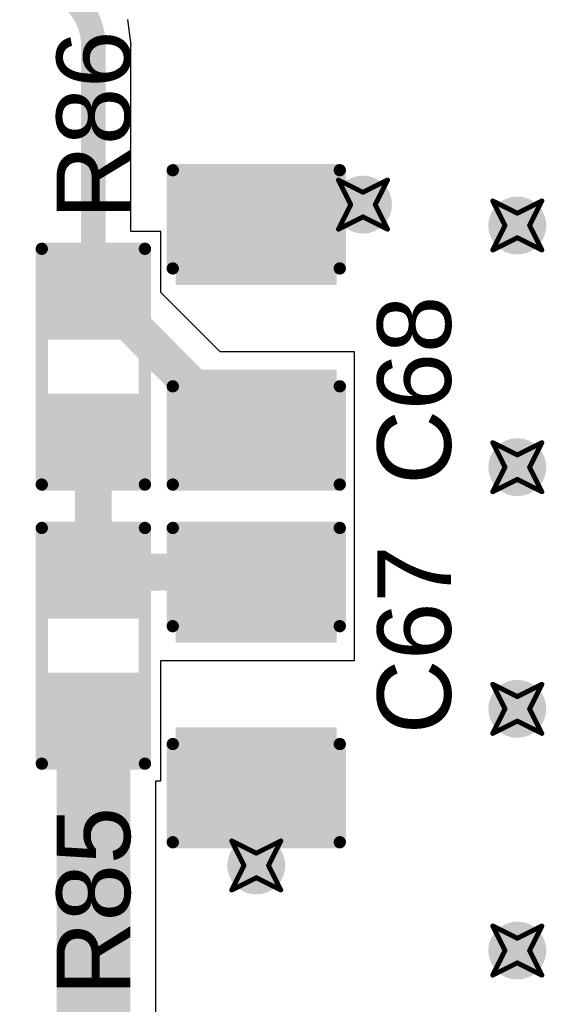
# Model space of a CAD drawing. Header units: inches. Extents: x -0.03 to 9.71, y 0 to 4.44.
# Tile 97 of 118: x 3.77 to 3.98, y 1.12 to 1.52. Entities that reach past the tile are written whole.
import ezdxf

# ---------------------------------------------------------------- set-up
doc = ezdxf.new("R2010")
doc.units = ezdxf.units.IN
doc.header["$MEASUREMENT"] = 0
for name, color, linetype in [('Bottom Layer', 5, 'Continuous'), ('Drill Drawing', 1, 'Continuous'), ('Layer 1', 16, 'Continuous'), ('Layer 2', 76, 'Continuous'), ('Top Layer', 1, 'Continuous'), ('Top Overlay', 2, 'Continuous'), ('Top Paste', 8, 'Continuous'), ('Top Solder', 216, 'Continuous'), ('Via Holes', 16, 'Continuous')]:
    doc.layers.add(name, color=color, linetype=linetype)
doc.styles.add('Arial', font='txt', dxfattribs={"height": 0.2})

# ---------------------------------------------------------------- blocks, each defined once
blk = doc.blocks.new('R___0603_17')
at = {"layer": 'Top Layer'}
for points in [[(-0.015, 0.0175), (-0.015, -0.0175), (-0.045, -0.0175), (-0.045, 0.0175)], [(0.045, 0.0175), (0.045, -0.0175), (0.015, -0.0175), (0.015, 0.0175)]]:
    blk.add_hatch(color=1, dxfattribs=at).paths.add_polyline_path(points)
at = {"layer": 'Top Paste'}
for points in [[(-0.015, 0.0175), (-0.015, -0.0175), (-0.045, -0.0175), (-0.045, 0.0175)], [(0.045, 0.0175), (0.045, -0.0175), (0.015, -0.0175), (0.015, 0.0175)]]:
    blk.add_hatch(color=8, dxfattribs=at).paths.add_polyline_path(points)
at = {"layer": 'Top Solder'}
for points in [[(-0.011, 0.0215), (-0.011, -0.0215), (-0.049, -0.0215), (-0.049, 0.0215)], [(0.049, 0.0215), (0.049, -0.0215), (0.011, -0.0215), (0.011, 0.0215)]]:
    blk.add_hatch(color=216, dxfattribs=at).paths.add_polyline_path(points)
at = {"layer": 'Top Overlay', "const_width": 0.005}
for points in [[(-0.048, 0.021), (0.048, 0.021)], [(-0.048, 0.021), (-0.048, -0.021)], [(0.048, 0.021), (0.048, -0.021)], [(-0.048, -0.021), (0.048, -0.021)]]:
    blk.add_lwpolyline(points, dxfattribs=at)
at = {"layer": 'Top Overlay', "const_width": 0.0025}
for points in [[(-0.04925, 0.021, 1), (-0.04675, 0.021, 1)], [(-0.04925, 0.021, 1), (-0.04675, 0.021, 1)], [(0.04675, 0.021, 1), (0.04925, 0.021, 1)], [(0.04675, 0.021, 1), (0.04925, 0.021, 1)], [(-0.04925, -0.021, 1), (-0.04675, -0.021, 1)], [(-0.04925, -0.021, 1), (-0.04675, -0.021, 1)], [(0.04675, -0.021, 1), (0.04925, -0.021, 1)], [(0.04675, -0.021, 1), (0.04925, -0.021, 1)]]:
    blk.add_lwpolyline(points, format="xyb", close=True, dxfattribs=at)
blk = doc.blocks.new('R___0603_18')
at = {"layer": 'Top Layer'}
for points in [[(-0.015, 0.0175), (-0.015, -0.0175), (-0.045, -0.0175), (-0.045, 0.0175)], [(0.045, 0.0175), (0.045, -0.0175), (0.015, -0.0175), (0.015, 0.0175)]]:
    blk.add_hatch(color=1, dxfattribs=at).paths.add_polyline_path(points)
at = {"layer": 'Top Paste'}
for points in [[(-0.015, 0.0175), (-0.015, -0.0175), (-0.045, -0.0175), (-0.045, 0.0175)], [(0.045, 0.0175), (0.045, -0.0175), (0.015, -0.0175), (0.015, 0.0175)]]:
    blk.add_hatch(color=8, dxfattribs=at).paths.add_polyline_path(points)
at = {"layer": 'Top Solder'}
for points in [[(-0.011, 0.0215), (-0.011, -0.0215), (-0.049, -0.0215), (-0.049, 0.0215)], [(0.049, 0.0215), (0.049, -0.0215), (0.011, -0.0215), (0.011, 0.0215)]]:
    blk.add_hatch(color=216, dxfattribs=at).paths.add_polyline_path(points)
at = {"layer": 'Top Overlay', "const_width": 0.005}
for points in [[(-0.048, 0.021), (0.048, 0.021)], [(-0.048, 0.021), (-0.048, -0.021)], [(0.048, 0.021), (0.048, -0.021)], [(-0.048, -0.021), (0.048, -0.021)]]:
    blk.add_lwpolyline(points, dxfattribs=at)
at = {"layer": 'Top Overlay', "const_width": 0.0025}
for points in [[(-0.04925, 0.021, 1), (-0.04675, 0.021, 1)], [(-0.04925, 0.021, 1), (-0.04675, 0.021, 1)], [(0.04675, 0.021, 1), (0.04925, 0.021, 1)], [(0.04675, 0.021, 1), (0.04925, 0.021, 1)], [(-0.04925, -0.021, 1), (-0.04675, -0.021, 1)], [(-0.04925, -0.021, 1), (-0.04675, -0.021, 1)], [(0.04675, -0.021, 1), (0.04925, -0.021, 1)], [(0.04675, -0.021, 1), (0.04925, -0.021, 1)]]:
    blk.add_lwpolyline(points, format="xyb", close=True, dxfattribs=at)
blk = doc.blocks.new('C___0805_134')
at = {"layer": 'Top Layer'}
for points in [[(-0.06, 0.03), (-0.02, 0.03), (-0.02, -0.03), (-0.06, -0.03)], [(0.02, 0.03), (0.06, 0.03), (0.06, -0.03), (0.02, -0.03)]]:
    blk.add_hatch(color=1, dxfattribs=at).paths.add_polyline_path(points)
at = {"layer": 'Top Paste'}
for points in [[(-0.06, 0.03), (-0.02, 0.03), (-0.02, -0.03), (-0.06, -0.03)], [(0.02, 0.03), (0.06, 0.03), (0.06, -0.03), (0.02, -0.03)]]:
    blk.add_hatch(color=8, dxfattribs=at).paths.add_polyline_path(points)
at = {"layer": 'Top Solder'}
for points in [[(-0.06276, 0.03276), (-0.01724, 0.03276), (-0.01724, -0.03276), (-0.06276, -0.03276)], [(0.01724, 0.03276), (0.06276, 0.03276), (0.06276, -0.03276), (0.01724, -0.03276)]]:
    blk.add_hatch(color=216, dxfattribs=at).paths.add_polyline_path(points)
at = {"layer": 'Top Overlay', "const_width": 0.005}
for points in [[(-0.064, 0.034), (-0.064, -0.034)], [(-0.064, 0.034), (-0.024, 0.034)], [(0.024, 0.034), (0.064, 0.034)], [(0.064, 0.034), (0.064, -0.034)], [(-0.064, -0.034), (-0.024, -0.034)], [(0.024, -0.034), (0.064, -0.034)]]:
    blk.add_lwpolyline(points, dxfattribs=at)
at = {"layer": 'Top Overlay', "const_width": 0.0025}
for points in [[(-0.06525, 0.034, 1), (-0.06275, 0.034, 1)], [(-0.06525, 0.034, 1), (-0.06275, 0.034, 1)], [(-0.02525, 0.034, 1), (-0.02275, 0.034, 1)], [(0.02275, 0.034, 1), (0.02525, 0.034, 1)], [(0.06275, 0.034, 1), (0.06525, 0.034, 1)], [(0.06275, 0.034, 1), (0.06525, 0.034, 1)], [(-0.06525, -0.034, 1), (-0.06275, -0.034, 1)], [(-0.06525, -0.034, 1), (-0.06275, -0.034, 1)], [(-0.02525, -0.034, 1), (-0.02275, -0.034, 1)], [(0.02275, -0.034, 1), (0.02525, -0.034, 1)], [(0.06275, -0.034, 1), (0.06525, -0.034, 1)], [(0.06275, -0.034, 1), (0.06525, -0.034, 1)]]:
    blk.add_lwpolyline(points, format="xyb", close=True, dxfattribs=at)
blk = doc.blocks.new('C___0805_135')
at = {"layer": 'Top Layer'}
for points in [[(-0.06, 0.03), (-0.02, 0.03), (-0.02, -0.03), (-0.06, -0.03)], [(0.02, 0.03), (0.06, 0.03), (0.06, -0.03), (0.02, -0.03)]]:
    blk.add_hatch(color=1, dxfattribs=at).paths.add_polyline_path(points)
at = {"layer": 'Top Paste'}
for points in [[(-0.06, 0.03), (-0.02, 0.03), (-0.02, -0.03), (-0.06, -0.03)], [(0.02, 0.03), (0.06, 0.03), (0.06, -0.03), (0.02, -0.03)]]:
    blk.add_hatch(color=8, dxfattribs=at).paths.add_polyline_path(points)
at = {"layer": 'Top Solder'}
for points in [[(-0.06276, 0.03276), (-0.01724, 0.03276), (-0.01724, -0.03276), (-0.06276, -0.03276)], [(0.01724, 0.03276), (0.06276, 0.03276), (0.06276, -0.03276), (0.01724, -0.03276)]]:
    blk.add_hatch(color=216, dxfattribs=at).paths.add_polyline_path(points)
at = {"layer": 'Top Overlay', "const_width": 0.005}
for points in [[(-0.064, -0.034), (-0.064, 0.034)], [(-0.024, 0.034), (-0.064, 0.034)], [(0.064, 0.034), (0.024, 0.034)], [(0.064, -0.034), (0.064, 0.034)], [(-0.024, -0.034), (-0.064, -0.034)], [(0.064, -0.034), (0.024, -0.034)]]:
    blk.add_lwpolyline(points, dxfattribs=at)
at = {"layer": 'Top Overlay', "const_width": 0.0025}
for points in [[(-0.06525, 0.034, 1), (-0.06275, 0.034, 1)], [(-0.06525, 0.034, 1), (-0.06275, 0.034, 1)], [(-0.02525, 0.034, 1), (-0.02275, 0.034, 1)], [(0.02275, 0.034, 1), (0.02525, 0.034, 1)], [(0.06275, 0.034, 1), (0.06525, 0.034, 1)], [(0.06275, 0.034, 1), (0.06525, 0.034, 1)], [(-0.06525, -0.034, 1), (-0.06275, -0.034, 1)], [(-0.06525, -0.034, 1), (-0.06275, -0.034, 1)], [(-0.02525, -0.034, 1), (-0.02275, -0.034, 1)], [(0.02275, -0.034, 1), (0.02525, -0.034, 1)], [(0.06275, -0.034, 1), (0.06525, -0.034, 1)], [(0.06275, -0.034, 1), (0.06525, -0.034, 1)]]:
    blk.add_lwpolyline(points, format="xyb", close=True, dxfattribs=at)

msp = doc.modelspace()

# ---------------------------------------------------------------- hatches: boundary and pattern name
at = {"layer": 'Bottom Layer'}
h = msp.add_hatch(color=5, dxfattribs=at)
edge = h.paths.add_edge_path()
edge.add_arc((3.90488, 1.44551), 0.01181, 0, 360)
h = msp.add_hatch(color=5, dxfattribs=at)
edge = h.paths.add_edge_path()
edge.add_arc((3.96772, 1.43701), 0.01181, 0, 360)
h = msp.add_hatch(color=5, dxfattribs=at)
edge = h.paths.add_edge_path()
edge.add_arc((3.96772, 1.33858), 0.01181, 0, 360)
h = msp.add_hatch(color=5, dxfattribs=at)
edge = h.paths.add_edge_path()
edge.add_arc((3.96772, 1.24016), 0.01181, 0, 360)
h = msp.add_hatch(color=5, dxfattribs=at)
edge = h.paths.add_edge_path()
edge.add_arc((3.86142, 1.17638), 0.01181, 0, 360)
h = msp.add_hatch(color=5, dxfattribs=at)
edge = h.paths.add_edge_path()
edge.add_arc((3.96772, 1.14173), 0.01181, 0, 360)
at = {"layer": 'Layer 1'}
h = msp.add_hatch(color=16, dxfattribs=at)
edge = h.paths.add_edge_path()
edge.add_arc((3.90488, 1.44551), 0.01181, 0, 360)
h = msp.add_hatch(color=16, dxfattribs=at)
edge = h.paths.add_edge_path()
edge.add_arc((3.96772, 1.43701), 0.01181, 0, 360)
h = msp.add_hatch(color=16, dxfattribs=at)
edge = h.paths.add_edge_path()
edge.add_arc((3.96772, 1.33858), 0.01181, 0, 360)
h = msp.add_hatch(color=16, dxfattribs=at)
edge = h.paths.add_edge_path()
edge.add_arc((3.96772, 1.24016), 0.01181, 0, 360)
h = msp.add_hatch(color=16, dxfattribs=at)
edge = h.paths.add_edge_path()
edge.add_arc((3.86142, 1.17638), 0.01181, 0, 360)
h = msp.add_hatch(color=16, dxfattribs=at)
edge = h.paths.add_edge_path()
edge.add_arc((3.96772, 1.14173), 0.01181, 0, 360)
at = {"layer": 'Layer 2'}
h = msp.add_hatch(color=76, dxfattribs=at)
edge = h.paths.add_edge_path()
edge.add_arc((3.90488, 1.44551), 0.01181, 0, 360)
h = msp.add_hatch(color=76, dxfattribs=at)
edge = h.paths.add_edge_path()
edge.add_arc((3.96772, 1.43701), 0.01181, 0, 360)
h = msp.add_hatch(color=76, dxfattribs=at)
edge = h.paths.add_edge_path()
edge.add_arc((3.96772, 1.33858), 0.01181, 0, 360)
h = msp.add_hatch(color=76, dxfattribs=at)
edge = h.paths.add_edge_path()
edge.add_arc((3.96772, 1.24016), 0.01181, 0, 360)
h = msp.add_hatch(color=76, dxfattribs=at)
edge = h.paths.add_edge_path()
edge.add_arc((3.86142, 1.17638), 0.01181, 0, 360)
h = msp.add_hatch(color=76, dxfattribs=at)
edge = h.paths.add_edge_path()
edge.add_arc((3.96772, 1.14173), 0.01181, 0, 360)
at = {"layer": 'Top Layer'}
h = msp.add_hatch(color=1, dxfattribs=at)
edge = h.paths.add_edge_path()
edge.add_arc((3.90488, 1.44551), 0.01181, 0, 360)
h = msp.add_hatch(color=1, dxfattribs=at)
edge = h.paths.add_edge_path()
edge.add_arc((3.96772, 1.43701), 0.01181, 0, 360)
h = msp.add_hatch(color=1, dxfattribs=at)
edge = h.paths.add_edge_path()
edge.add_arc((3.96772, 1.33858), 0.01181, 0, 360)
h = msp.add_hatch(color=1, dxfattribs=at)
edge = h.paths.add_edge_path()
edge.add_arc((3.96772, 1.24016), 0.01181, 0, 360)
h = msp.add_hatch(color=1, dxfattribs=at)
edge = h.paths.add_edge_path()
edge.add_arc((3.86142, 1.17638), 0.01181, 0, 360)
h = msp.add_hatch(color=1, dxfattribs=at)
edge = h.paths.add_edge_path()
edge.add_arc((3.96772, 1.14173), 0.01181, 0, 360)
at = {"layer": 'Via Holes'}
h = msp.add_hatch(color=7, dxfattribs=at)
edge = h.paths.add_edge_path()
edge.add_arc((3.90488, 1.44551), 0.00591, 0, 360)
h = msp.add_hatch(color=7, dxfattribs=at)
edge = h.paths.add_edge_path()
edge.add_arc((3.96772, 1.43701), 0.00591, 0, 360)
h = msp.add_hatch(color=7, dxfattribs=at)
edge = h.paths.add_edge_path()
edge.add_arc((3.96772, 1.33858), 0.00591, 0, 360)
h = msp.add_hatch(color=7, dxfattribs=at)
edge = h.paths.add_edge_path()
edge.add_arc((3.96772, 1.24016), 0.00591, 0, 360)
h = msp.add_hatch(color=7, dxfattribs=at)
edge = h.paths.add_edge_path()
edge.add_arc((3.86142, 1.17638), 0.00591, 0, 360)
h = msp.add_hatch(color=7, dxfattribs=at)
edge = h.paths.add_edge_path()
edge.add_arc((3.96772, 1.14173), 0.00591, 0, 360)

# ---------------------------------------------------------------- linework, layer by layer
at = {"layer": 'Drill Drawing', "const_width": 0.002}
for points in [[(3.89488, 1.45551), (3.90488, 1.45051)], [(3.89488, 1.45551), (3.89988, 1.44551)], [(3.90488, 1.45051), (3.91488, 1.45551)], [(3.90988, 1.44551), (3.91488, 1.45551)], [(3.95772, 1.44701), (3.96772, 1.44201)], [(3.95772, 1.44701), (3.96272, 1.43701)], [(3.96772, 1.44201), (3.97772, 1.44701)], [(3.97272, 1.43701), (3.97772, 1.44701)], [(3.89488, 1.43551), (3.89988, 1.44551)], [(3.90988, 1.44551), (3.91488, 1.43551)], [(3.89488, 1.43551), (3.90488, 1.44051)], [(3.90488, 1.44051), (3.91488, 1.43551)], [(3.95772, 1.42701), (3.96272, 1.43701)], [(3.97272, 1.43701), (3.97772, 1.42701)], [(3.95772, 1.42701), (3.96772, 1.43201)], [(3.96772, 1.43201), (3.97772, 1.42701)], [(3.95772, 1.34858), (3.96772, 1.34358)], [(3.95772, 1.34858), (3.96272, 1.33858)], [(3.96772, 1.34358), (3.97772, 1.34858)], [(3.97272, 1.33858), (3.97772, 1.34858)], [(3.95772, 1.32858), (3.96272, 1.33858)], [(3.97272, 1.33858), (3.97772, 1.32858)], [(3.95772, 1.32858), (3.96772, 1.33358)], [(3.96772, 1.33358), (3.97772, 1.32858)], [(3.95772, 1.25016), (3.96772, 1.24516)], [(3.95772, 1.25016), (3.96272, 1.24016)], [(3.96772, 1.24516), (3.97772, 1.25016)], [(3.97272, 1.24016), (3.97772, 1.25016)], [(3.95772, 1.23016), (3.96272, 1.24016)], [(3.97272, 1.24016), (3.97772, 1.23016)], [(3.95772, 1.23016), (3.96772, 1.23516)], [(3.96772, 1.23516), (3.97772, 1.23016)], [(3.85142, 1.18638), (3.86142, 1.18138)], [(3.85142, 1.18638), (3.85642, 1.17638)], [(3.86142, 1.18138), (3.87142, 1.18638)], [(3.86642, 1.17638), (3.87142, 1.18638)], [(3.85142, 1.16638), (3.85642, 1.17638)], [(3.86642, 1.17638), (3.87142, 1.16638)], [(3.85142, 1.16638), (3.86142, 1.17138)], [(3.86142, 1.17138), (3.87142, 1.16638)], [(3.95772, 1.15173), (3.96772, 1.14673)], [(3.95772, 1.15173), (3.96272, 1.14173)], [(3.96772, 1.14673), (3.97772, 1.15173)], [(3.97272, 1.14173), (3.97772, 1.15173)], [(3.95772, 1.13173), (3.96272, 1.14173)], [(3.97272, 1.14173), (3.97772, 1.13173)], [(3.95772, 1.13173), (3.96772, 1.13673)], [(3.96772, 1.13673), (3.97772, 1.13173)]]:
    msp.add_lwpolyline(points, dxfattribs=at)
at = {"layer": 'Drill Drawing', "const_width": 0.001}
for points in [[(3.89438, 1.45551, 1), (3.89538, 1.45551, 1)], [(3.89438, 1.45551, 1), (3.89538, 1.45551, 1)], [(3.91438, 1.45551, 1), (3.91538, 1.45551, 1)], [(3.91438, 1.45551, 1), (3.91538, 1.45551, 1)], [(3.90438, 1.45051, 1), (3.90538, 1.45051, 1)], [(3.90438, 1.45051, 1), (3.90538, 1.45051, 1)], [(3.95722, 1.44701, 1), (3.95822, 1.44701, 1)], [(3.95722, 1.44701, 1), (3.95822, 1.44701, 1)], [(3.97722, 1.44701, 1), (3.97822, 1.44701, 1)], [(3.97722, 1.44701, 1), (3.97822, 1.44701, 1)], [(3.89938, 1.44551, 1), (3.90038, 1.44551, 1)], [(3.89938, 1.44551, 1), (3.90038, 1.44551, 1)], [(3.90938, 1.44551, 1), (3.91038, 1.44551, 1)], [(3.90938, 1.44551, 1), (3.91038, 1.44551, 1)], [(3.90438, 1.44051, 1), (3.90538, 1.44051, 1)], [(3.90438, 1.44051, 1), (3.90538, 1.44051, 1)], [(3.96722, 1.44201, 1), (3.96822, 1.44201, 1)], [(3.96722, 1.44201, 1), (3.96822, 1.44201, 1)], [(3.89438, 1.43551, 1), (3.89538, 1.43551, 1)], [(3.89438, 1.43551, 1), (3.89538, 1.43551, 1)], [(3.91438, 1.43551, 1), (3.91538, 1.43551, 1)], [(3.91438, 1.43551, 1), (3.91538, 1.43551, 1)], [(3.96222, 1.43701, 1), (3.96322, 1.43701, 1)], [(3.96222, 1.43701, 1), (3.96322, 1.43701, 1)], [(3.97222, 1.43701, 1), (3.97322, 1.43701, 1)], [(3.97222, 1.43701, 1), (3.97322, 1.43701, 1)], [(3.96722, 1.43201, 1), (3.96822, 1.43201, 1)], [(3.96722, 1.43201, 1), (3.96822, 1.43201, 1)], [(3.95722, 1.42701, 1), (3.95822, 1.42701, 1)], [(3.95722, 1.42701, 1), (3.95822, 1.42701, 1)], [(3.97722, 1.42701, 1), (3.97822, 1.42701, 1)], [(3.97722, 1.42701, 1), (3.97822, 1.42701, 1)], [(3.95722, 1.34858, 1), (3.95822, 1.34858, 1)], [(3.95722, 1.34858, 1), (3.95822, 1.34858, 1)], [(3.97722, 1.34858, 1), (3.97822, 1.34858, 1)], [(3.97722, 1.34858, 1), (3.97822, 1.34858, 1)], [(3.96722, 1.34358, 1), (3.96822, 1.34358, 1)], [(3.96722, 1.34358, 1), (3.96822, 1.34358, 1)], [(3.96222, 1.33858, 1), (3.96322, 1.33858, 1)], [(3.96222, 1.33858, 1), (3.96322, 1.33858, 1)], [(3.97222, 1.33858, 1), (3.97322, 1.33858, 1)], [(3.97222, 1.33858, 1), (3.97322, 1.33858, 1)], [(3.96722, 1.33358, 1), (3.96822, 1.33358, 1)], [(3.96722, 1.33358, 1), (3.96822, 1.33358, 1)], [(3.95722, 1.32858, 1), (3.95822, 1.32858, 1)], [(3.95722, 1.32858, 1), (3.95822, 1.32858, 1)], [(3.97722, 1.32858, 1), (3.97822, 1.32858, 1)], [(3.97722, 1.32858, 1), (3.97822, 1.32858, 1)], [(3.95722, 1.25016, 1), (3.95822, 1.25016, 1)], [(3.95722, 1.25016, 1), (3.95822, 1.25016, 1)], [(3.97722, 1.25016, 1), (3.97822, 1.25016, 1)], [(3.97722, 1.25016, 1), (3.97822, 1.25016, 1)], [(3.96722, 1.24516, 1), (3.96822, 1.24516, 1)], [(3.96722, 1.24516, 1), (3.96822, 1.24516, 1)], [(3.96222, 1.24016, 1), (3.96322, 1.24016, 1)], [(3.96222, 1.24016, 1), (3.96322, 1.24016, 1)], [(3.97222, 1.24016, 1), (3.97322, 1.24016, 1)], [(3.97222, 1.24016, 1), (3.97322, 1.24016, 1)], [(3.96722, 1.23516, 1), (3.96822, 1.23516, 1)], [(3.96722, 1.23516, 1), (3.96822, 1.23516, 1)], [(3.95722, 1.23016, 1), (3.95822, 1.23016, 1)], [(3.95722, 1.23016, 1), (3.95822, 1.23016, 1)], [(3.97722, 1.23016, 1), (3.97822, 1.23016, 1)], [(3.97722, 1.23016, 1), (3.97822, 1.23016, 1)], [(3.85092, 1.18638, 1), (3.85192, 1.18638, 1)], [(3.85092, 1.18638, 1), (3.85192, 1.18638, 1)], [(3.87092, 1.18638, 1), (3.87192, 1.18638, 1)], [(3.87092, 1.18638, 1), (3.87192, 1.18638, 1)], [(3.86092, 1.18138, 1), (3.86192, 1.18138, 1)], [(3.86092, 1.18138, 1), (3.86192, 1.18138, 1)], [(3.85592, 1.17638, 1), (3.85692, 1.17638, 1)], [(3.85592, 1.17638, 1), (3.85692, 1.17638, 1)], [(3.86592, 1.17638, 1), (3.86692, 1.17638, 1)], [(3.86592, 1.17638, 1), (3.86692, 1.17638, 1)], [(3.86092, 1.17138, 1), (3.86192, 1.17138, 1)], [(3.86092, 1.17138, 1), (3.86192, 1.17138, 1)], [(3.85092, 1.16638, 1), (3.85192, 1.16638, 1)], [(3.85092, 1.16638, 1), (3.85192, 1.16638, 1)], [(3.87092, 1.16638, 1), (3.87192, 1.16638, 1)], [(3.87092, 1.16638, 1), (3.87192, 1.16638, 1)], [(3.95722, 1.15173, 1), (3.95822, 1.15173, 1)], [(3.95722, 1.15173, 1), (3.95822, 1.15173, 1)], [(3.97722, 1.15173, 1), (3.97822, 1.15173, 1)], [(3.97722, 1.15173, 1), (3.97822, 1.15173, 1)], [(3.96722, 1.14673, 1), (3.96822, 1.14673, 1)], [(3.96722, 1.14673, 1), (3.96822, 1.14673, 1)], [(3.96222, 1.14173, 1), (3.96322, 1.14173, 1)], [(3.96222, 1.14173, 1), (3.96322, 1.14173, 1)], [(3.97222, 1.14173, 1), (3.97322, 1.14173, 1)], [(3.97222, 1.14173, 1), (3.97322, 1.14173, 1)], [(3.96722, 1.13673, 1), (3.96822, 1.13673, 1)], [(3.96722, 1.13673, 1), (3.96822, 1.13673, 1)], [(3.95722, 1.13173, 1), (3.95822, 1.13173, 1)], [(3.95722, 1.13173, 1), (3.95822, 1.13173, 1)], [(3.97722, 1.13173, 1), (3.97822, 1.13173, 1)], [(3.97722, 1.13173, 1), (3.97822, 1.13173, 1)]]:
    msp.add_lwpolyline(points, format="xyb", close=True, dxfattribs=at)
at = {"layer": 'Top Layer'}
for p, q in [((3.81042, 1.51043), (3.80905, 1.52088)), ((3.81037, 1.43451), (3.81037, 1.51043)), ((3.81037, 1.51043), (3.81042, 1.51043)), ((3.82258, 1.43451), (3.81037, 1.43451)), ((3.82258, 1.40972), (3.82258, 1.43451)), ((3.84667, 1.38551), (3.82258, 1.40972)), ((3.90142, 1.38551), (3.84667, 1.38551)), ((3.90142, 1.32551), (3.90142, 1.38551)), ((3.90142, 1.31984), (3.90142, 1.32551)), ((3.90142, 1.32551), (3.90142, 1.32551)), ((3.90142, 1.25984), (3.90142, 1.31984)), ((3.90142, 1.31984), (3.90142, 1.31984)), ((3.82258, 1.21084), (3.82258, 1.25984)), ((3.82258, 1.25984), (3.90142, 1.25984)), ((3.82057, 1.02362), (3.82057, 1.21084)), ((3.82057, 1.21084), (3.82258, 1.21084))]:
    msp.add_line(p, q, dxfattribs=at)
at = {"layer": 'Top Layer', "const_width": 0.01}
msp.add_lwpolyline([(3.77008, 1.53543, -0.414214), (3.79508, 1.51043)], format="xyb", dxfattribs=at)
at = {"layer": 'Top Layer'}
for points, const_width in [([(3.79508, 1.40951), (3.79508, 1.51043)], 0.01), ([(3.86142, 1.44551), (3.90488, 1.44551)], 0.02), ([(3.79508, 1.40951), (3.80508, 1.40201)], 0.015), ([(3.80508, 1.40201), (3.83892, 1.36801)], 0.015), ([(3.83892, 1.36801), (3.86142, 1.35551)], 0.015), ([(3.79508, 1.29584), (3.79508, 1.34951)], 0.015), ([(3.79508, 1.29584), (3.85542, 1.29584)], 0.015), ([(3.79508, 0.92815), (3.79508, 1.23584)], 0.03), ([(3.86142, 1.17638), (3.86142, 1.21984)], 0.02)]:
    msp.add_lwpolyline(points, dxfattribs=dict(at, const_width=const_width))
for points, const_width in [([(3.79258, 1.51043, 1), (3.79758, 1.51043, 1)], 0.005), ([(3.79258, 1.51043, 1), (3.79758, 1.51043, 1)], 0.005), ([(3.85642, 1.44551, 1), (3.86642, 1.44551, 1)], 0.01), ([(3.89988, 1.44551, 1), (3.90988, 1.44551, 1)], 0.01), ([(3.79133, 1.40951, 1), (3.79883, 1.40951, 1)], 0.0075), ([(3.79258, 1.40951, 1), (3.79758, 1.40951, 1)], 0.005), ([(3.80133, 1.40201, 1), (3.80883, 1.40201, 1)], 0.0075), ([(3.80133, 1.40201, 1), (3.80883, 1.40201, 1)], 0.0075), ([(3.83517, 1.36801, 1), (3.84267, 1.36801, 1)], 0.0075), ([(3.83517, 1.36801, 1), (3.84267, 1.36801, 1)], 0.0075), ([(3.85767, 1.35551, 1), (3.86517, 1.35551, 1)], 0.0075), ([(3.79133, 1.34951, 1), (3.79883, 1.34951, 1)], 0.0075), ([(3.79133, 1.29584, 1), (3.79883, 1.29584, 1)], 0.0075), ([(3.79133, 1.29584, 1), (3.79883, 1.29584, 1)], 0.0075), ([(3.85167, 1.29584, 1), (3.85917, 1.29584, 1)], 0.0075), ([(3.78758, 1.23584, 1), (3.80258, 1.23584, 1)], 0.015), ([(3.85642, 1.21984, 1), (3.86642, 1.21984, 1)], 0.01), ([(3.85642, 1.17638, 1), (3.86642, 1.17638, 1)], 0.01)]:
    msp.add_lwpolyline(points, format="xyb", close=True, dxfattribs=dict(at, const_width=const_width))

# ---------------------------------------------------------------- block references
for name, p, rotation in [('C___0805_134', (3.86142, 1.39551), 90), ('R___0603_17', (3.79508, 1.37951), 90), ('R___0603_18', (3.79508, 1.26584), 90), ('C___0805_135', (3.86142, 1.24984), 270)]:
    msp.add_blockref(name, p, dxfattribs=dict(rotation=rotation))

# ---------------------------------------------------------------- texts
at = {"layer": 'Top Overlay', "style": 'Arial'}
for s, p in [('R86', (3.81007, 1.43949)), ('C68', (3.94069, 1.33151)), ('C67', (3.94069, 1.22986)), ('R85', (3.81007, 1.12333))]:
    msp.add_text(s, height=0.03, rotation=90, dxfattribs=at).set_placement(p)

doc.saveas('drawing.dxf')
